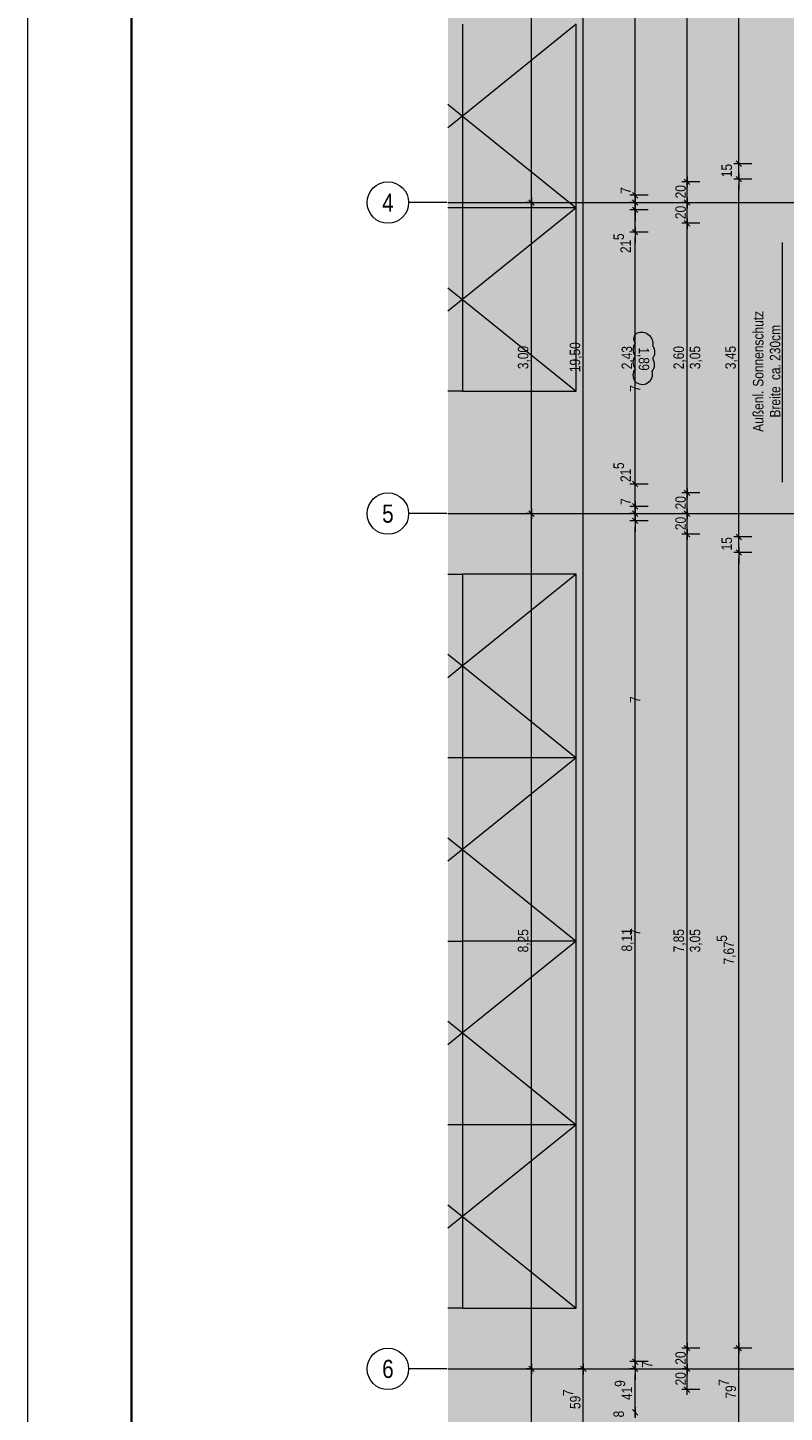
# Model space of a CAD drawing. Extents: x -620 to 300, y 62 to 1112.
# Tile 99 of 235: x -620 to -474, y 376 to 643. Entities that reach past the tile are written whole.
import ezdxf
from ezdxf.enums import TextEntityAlignment as Align
from ezdxf.lldxf.tags import DXFTag

# ---------------------------------------------------------------- set-up
doc = ezdxf.new("R2010")
doc.units = 0
doc.layers.get('0').update_dxf_attribs({"lineweight": 13})
for name, color, linetype, lineweight, true_color in [('40 -44 Elektr. Anlagen- 2 Eigenstromversorgungsanlagen', 7, 'Continuous', 5, 0xff6633), ('70 -72 Beschriftung- 1 Beschriftung allgemein', 7, 'Continuous', 9, 0xff6633), ('70 -76 Bemaßung- 2 Allgemein', 9, 'Continuous', 5, 0x808080), ('70 -77 Revision- 2 Wolken', 7, 'Continuous', 18, 0x944cff), ('Dachflächen Moblierung', 7, 'Continuous', 9, 0x888888), ('iwb_Layout Achsbezeichung', 1, 'Continuous', 13, 0xff0000), ('iwb_Layout BA_Markierung', 7, 'Continuous', 9, 0xbadcdc)]:
    doc.layers.add(name, color=color, linetype=linetype, lineweight=lineweight, true_color=true_color)
doc.layers.add('70 -71 Achsen- 1 Gebäudeachsen', color=7, linetype='STRICHPUNKT2-A06CPVE5L0', lineweight=18)
doc.layers.add('iwb_Plankopf Rahmen', color=7, linetype='Continuous', lineweight=35)
doc.styles.get("Standard").update_dxf_attribs({"font": 'ARIALN.TTF'})
tags = doc.linetypes.add('grob-A06CPVE1L0', pattern=[14, 3, -8, 3]).pattern_tags.tags
tags[8:9] = [DXFTag(74, 4), DXFTag(75, 0), DXFTag(340, '0'), DXFTag(46, 0.0), DXFTag(50, 0.0), DXFTag(44, 0.0), DXFTag(45, 0.0)]
tags[6:7] = [DXFTag(74, 4), DXFTag(75, 0), DXFTag(340, '0'), DXFTag(46, 0.0), DXFTag(50, 0.0), DXFTag(44, 0.0), DXFTag(45, 0.0)]
tags[4:5] = [DXFTag(74, 4), DXFTag(75, 0), DXFTag(340, '0'), DXFTag(46, 0.0), DXFTag(50, 0.0), DXFTag(44, 0.0), DXFTag(45, 0.0)]
tags = doc.linetypes.add('STRICHPUNKT2', pattern=[12.7, 6.35, -3.175, 0, -3.175]).pattern_tags.tags
tags[10:11] = [DXFTag(74, 4), DXFTag(75, 0), DXFTag(340, '0'), DXFTag(46, 0.0), DXFTag(50, 0.0), DXFTag(44, 0.0), DXFTag(45, 0.0)]
tags[8:9] = [DXFTag(74, 4), DXFTag(75, 0), DXFTag(340, '0'), DXFTag(46, 0.0), DXFTag(50, 0.0), DXFTag(44, 0.0), DXFTag(45, 0.0)]
tags[6:7] = [DXFTag(74, 4), DXFTag(75, 0), DXFTag(340, '0'), DXFTag(46, 0.0), DXFTag(50, 0.0), DXFTag(44, 0.0), DXFTag(45, 0.0)]
tags[4:5] = [DXFTag(74, 4), DXFTag(75, 0), DXFTag(340, '0'), DXFTag(46, 0.0), DXFTag(50, 0.0), DXFTag(44, 0.0), DXFTag(45, 0.0)]
tags = doc.linetypes.add('STRICHPUNKT2-A06CPVE5L0', pattern=[12.7, 6.35, -3.175, 0, -3.175]).pattern_tags.tags
tags[10:11] = [DXFTag(74, 4), DXFTag(75, 0), DXFTag(340, '0'), DXFTag(46, 0.0), DXFTag(50, 0.0), DXFTag(44, 0.0), DXFTag(45, 0.0)]
tags[8:9] = [DXFTag(74, 4), DXFTag(75, 0), DXFTag(340, '0'), DXFTag(46, 0.0), DXFTag(50, 0.0), DXFTag(44, 0.0), DXFTag(45, 0.0)]
tags[6:7] = [DXFTag(74, 4), DXFTag(75, 0), DXFTag(340, '0'), DXFTag(46, 0.0), DXFTag(50, 0.0), DXFTag(44, 0.0), DXFTag(45, 0.0)]
tags[4:5] = [DXFTag(74, 4), DXFTag(75, 0), DXFTag(340, '0'), DXFTag(46, 0.0), DXFTag(50, 0.0), DXFTag(44, 0.0), DXFTag(45, 0.0)]

# ---------------------------------------------------------------- blocks, each defined once
blk = doc.blocks.new('Polygon-A06CPVDTL0')
at = {"color": 0, "linetype": 'ByBlock', "lineweight": -2, "ltscale": 0.13}
blk.add_solid([(-458.9, 86.61), (-538.63, 86.4), (-458.74, 1083.81), (-538.63, 1083.81)], dxfattribs=at)
blk = doc.blocks.new('Referenz-A06CPVE6L0')
at = {"layer": '40 -44 Elektr. Anlagen- 2 Eigenstromversorgungsanlagen', "color": 0, "lineweight": 9}
for p, q in [((-535.82, 643.85), (-535.82, 608.45)), ((-513.9, 608.45), (-513.9, 643.85)), ((-535.82, 608.45), (-538.63, 608.45)), ((-535.82, 608.45), (-535.82, 573.05)), ((-513.9, 608.45), (-535.82, 608.45)), ((-513.9, 573.05), (-513.9, 608.45)), ((-535.82, 573.05), (-538.63, 573.05)), ((-535.82, 573.05), (-513.9, 573.05)), ((-538.63, 537.75), (-535.82, 537.75)), ((-535.82, 537.75), (-535.82, 502.35)), ((-513.9, 537.75), (-535.82, 537.75)), ((-513.9, 502.35), (-513.9, 537.75)), ((-535.82, 502.35), (-538.63, 502.35)), ((-535.82, 502.35), (-535.82, 466.95)), ((-513.9, 502.35), (-535.82, 502.35)), ((-513.9, 466.95), (-513.9, 502.35)), ((-538.63, 466.95), (-535.82, 466.95)), ((-535.82, 466.95), (-535.82, 431.55)), ((-513.9, 466.95), (-535.82, 466.95)), ((-513.9, 431.55), (-513.9, 466.95)), ((-535.82, 431.55), (-538.63, 431.55)), ((-535.82, 431.55), (-535.82, 396.15)), ((-513.9, 431.55), (-535.82, 431.55)), ((-513.9, 396.15), (-513.9, 431.55)), ((-535.82, 396.15), (-538.63, 396.15)), ((-535.82, 396.15), (-513.9, 396.15))]:
    blk.add_line(p, q, dxfattribs=at)
at = {"layer": '70 -71 Achsen- 1 Gebäudeachsen', "color": 0, "linetype": 'STRICHPUNKT2-A06CPVE5L0', "ltscale": 0.18}
for p, q in [((-538.63, 609.45), (76.59, 609.45)), ((-538.63, 549.45), (76.59, 549.45)), ((-538.63, 384.45), (76.59, 384.45))]:
    blk.add_line(p, q, dxfattribs=at)
at = {"layer": '70 -72 Beschriftung- 1 Beschriftung allgemein', "color": 0, "linetype": 'Continuous', "ltscale": 0.13}
blk.add_line((-474.14, 601.72), (-474.14, 555.52), dxfattribs=at)
at = {"layer": '70 -76 Bemaßung- 2 Allgemein', "color": 0, "linetype": 'Continuous', "ltscale": 0.13}
for p, q in [((-522.52, 610.51), (-522.52, 773.39)), ((-512.52, 385.51), (-512.52, 773.39)), ((-502.52, 611.91), (-502.52, 771.99)), ((-492.52, 614.51), (-492.52, 769.39)), ((-482.52, 618.01), (-482.52, 769.39)), ((-482.52, 618.01), (-482.52, 619.07)), ((-482.52, 615.95), (-482.52, 618.01)), ((-482.52, 615.95), (-482.52, 618.01)), ((-492.52, 612.45), (-492.52, 614.51)), ((-492.52, 614.45), (-492.52, 612.39)), ((-480.02, 616.95), (-483.52, 616.95)), ((-480.02, 616.95), (-483.52, 616.95)), ((-482.52, 613.95), (-482.52, 616.95)), ((-482.52, 614.95), (-482.52, 612.89)), ((-482.52, 614.95), (-482.52, 612.89)), ((-502.52, 611.91), (-502.52, 612.97)), ((-502.52, 609.85), (-502.52, 611.91)), ((-502.52, 609.85), (-502.52, 611.91)), ((-490.02, 613.45), (-493.52, 613.45)), ((-490.02, 613.45), (-493.52, 613.45)), ((-492.52, 610.51), (-492.52, 612.39)), ((-480.02, 613.95), (-483.52, 613.95)), ((-480.02, 613.95), (-483.52, 613.95)), ((-482.52, 612.89), (-482.52, 611.83)), ((-482.52, 546.01), (-482.52, 612.89)), ((-522.58, 609.45), (-523.52, 609.45)), ((-522.58, 609.45), (-523.52, 609.45)), ((-522.52, 608.45), (-522.52, 610.51)), ((-522.52, 610.45), (-522.52, 608.39)), ((-500.02, 610.85), (-503.52, 610.85)), ((-500.02, 610.85), (-503.52, 610.85)), ((-502.58, 609.45), (-503.52, 609.45)), ((-502.52, 610.51), (-502.52, 611.57)), ((-502.52, 609.45), (-502.52, 610.85)), ((-502.52, 608.45), (-502.52, 610.51)), ((-502.52, 610.45), (-502.52, 608.39)), ((-502.52, 609.11), (-502.52, 610.17)), ((-502.52, 608.05), (-502.52, 609.45)), ((-502.52, 607.05), (-502.52, 609.11)), ((-502.52, 609.05), (-502.52, 606.99)), ((-502.46, 609.45), (-501.52, 609.45)), ((-492.58, 609.45), (-493.52, 609.45)), ((-492.52, 608.45), (-492.52, 610.51)), ((-492.52, 610.45), (-492.52, 608.39)), ((-492.46, 609.45), (-491.52, 609.45)), ((-522.52, 550.51), (-522.52, 608.39)), ((-500.02, 608.05), (-503.52, 608.05)), ((-500.02, 608.05), (-503.52, 608.05)), ((-502.52, 608.39), (-502.52, 607.33)), ((-502.52, 603.75), (-502.52, 608.05)), ((-502.52, 606.99), (-502.52, 605.93)), ((-492.52, 606.51), (-492.52, 608.39)), ((-492.52, 604.45), (-492.52, 606.51)), ((-492.52, 606.45), (-492.52, 604.39)), ((-500.02, 603.75), (-503.52, 603.75)), ((-500.02, 603.75), (-503.52, 603.75)), ((-502.52, 604.75), (-502.52, 602.69)), ((-502.52, 604.75), (-502.52, 602.69)), ((-490.02, 605.45), (-493.52, 605.45)), ((-490.02, 605.45), (-493.52, 605.45)), ((-492.52, 554.51), (-492.52, 604.39)), ((-502.52, 602.69), (-502.52, 601.63)), ((-502.52, 556.21), (-502.52, 602.69)), ((-502.52, 556.21), (-502.52, 557.27)), ((-502.52, 554.15), (-502.52, 556.21)), ((-502.52, 554.15), (-502.52, 556.21)), ((-500.02, 555.15), (-503.52, 555.15)), ((-500.02, 555.15), (-503.52, 555.15)), ((-502.52, 550.85), (-502.52, 555.15)), ((-502.52, 551.91), (-502.52, 552.97)), ((-490.02, 553.45), (-493.52, 553.45)), ((-490.02, 553.45), (-493.52, 553.45)), ((-492.52, 552.45), (-492.52, 554.51)), ((-492.52, 554.45), (-492.52, 552.39)), ((-522.52, 548.45), (-522.52, 550.51)), ((-522.52, 550.45), (-522.52, 548.39)), ((-500.02, 550.85), (-503.52, 550.85)), ((-500.02, 550.85), (-503.52, 550.85)), ((-502.52, 549.85), (-502.52, 551.91)), ((-502.52, 551.85), (-502.52, 549.79)), ((-502.52, 550.51), (-502.52, 551.57)), ((-502.52, 549.45), (-502.52, 550.85)), ((-502.52, 548.45), (-502.52, 550.51)), ((-502.52, 550.45), (-502.52, 548.39)), ((-492.52, 550.51), (-492.52, 552.39)), ((-492.52, 548.45), (-492.52, 550.51)), ((-492.52, 550.45), (-492.52, 548.39)), ((-522.58, 549.45), (-523.52, 549.45)), ((-522.58, 549.45), (-523.52, 549.45)), ((-522.52, 385.51), (-522.52, 548.39)), ((-502.58, 549.45), (-503.52, 549.45)), ((-500.02, 548.05), (-503.52, 548.05)), ((-500.02, 548.05), (-503.52, 548.05)), ((-502.52, 549.79), (-502.52, 548.73)), ((-502.52, 548.05), (-502.52, 549.45)), ((-502.52, 549.05), (-502.52, 546.99)), ((-502.52, 549.05), (-502.52, 546.99)), ((-502.52, 548.39), (-502.52, 547.33)), ((-502.46, 549.45), (-501.52, 549.45)), ((-492.58, 549.45), (-493.52, 549.45)), ((-492.52, 546.51), (-492.52, 548.39)), ((-492.46, 549.45), (-491.52, 549.45)), ((-502.52, 546.99), (-502.52, 545.93)), ((-502.52, 386.91), (-502.52, 546.99)), ((-490.02, 545.45), (-493.52, 545.45)), ((-490.02, 545.45), (-493.52, 545.45)), ((-492.52, 544.45), (-492.52, 546.51)), ((-492.52, 546.45), (-492.52, 544.39)), ((-480.02, 544.95), (-483.52, 544.95)), ((-480.02, 544.95), (-483.52, 544.95)), ((-482.52, 546.01), (-482.52, 547.07)), ((-482.52, 543.95), (-482.52, 546.01)), ((-482.52, 543.95), (-482.52, 546.01)), ((-482.52, 541.95), (-482.52, 544.95)), ((-492.52, 389.51), (-492.52, 544.39)), ((-482.52, 542.95), (-482.52, 540.89)), ((-482.52, 542.95), (-482.52, 540.89)), ((-480.02, 541.95), (-483.52, 541.95)), ((-480.02, 541.95), (-483.52, 541.95)), ((-482.52, 540.89), (-482.52, 539.83)), ((-482.52, 389.51), (-482.52, 540.89)), ((-502.52, 386.91), (-502.52, 387.97)), ((-490.02, 388.45), (-493.52, 388.45)), ((-490.02, 388.45), (-493.52, 388.45)), ((-492.52, 387.45), (-492.52, 389.51)), ((-492.52, 389.45), (-492.52, 387.39)), ((-492.52, 385.51), (-492.52, 387.39)), ((-480.02, 388.45), (-483.52, 388.45)), ((-480.02, 388.45), (-483.52, 388.45)), ((-482.52, 387.45), (-482.52, 389.51)), ((-482.52, 389.45), (-482.52, 387.39)), ((-482.52, 373.57), (-482.52, 387.39)), ((-522.52, 383.45), (-522.52, 385.51)), ((-522.52, 385.45), (-522.52, 383.39)), ((-512.52, 383.45), (-512.52, 385.51)), ((-512.52, 385.45), (-512.52, 383.39)), ((-500.02, 385.85), (-503.52, 385.85)), ((-500.02, 385.85), (-503.52, 385.85)), ((-502.52, 384.85), (-502.52, 386.91)), ((-502.52, 384.85), (-502.52, 386.91)), ((-502.52, 384.45), (-502.52, 385.85)), ((-502.52, 385.45), (-502.52, 383.39)), ((-502.52, 385.45), (-502.52, 383.39)), ((-492.52, 383.45), (-492.52, 385.51)), ((-492.52, 385.45), (-492.52, 383.39)), ((-522.58, 384.45), (-523.52, 384.45)), ((-522.58, 384.45), (-523.52, 384.45)), ((-522.52, 220.51), (-522.52, 383.39)), ((-512.58, 384.45), (-513.52, 384.45)), ((-512.52, 373.57), (-512.52, 383.39)), ((-512.46, 384.45), (-511.52, 384.45)), ((-502.58, 384.45), (-503.52, 384.45)), ((-502.52, 383.39), (-502.52, 382.33)), ((-502.52, 377.13), (-502.52, 383.39)), ((-502.46, 384.45), (-501.52, 384.45)), ((-492.58, 384.45), (-493.52, 384.45)), ((-492.52, 381.51), (-492.52, 383.39)), ((-492.46, 384.45), (-491.52, 384.45)), ((-490.02, 380.45), (-493.52, 380.45)), ((-492.52, 379.45), (-492.52, 381.51)), ((-502.52, 375.07), (-502.52, 377.13)), ((-502.52, 377.07), (-502.52, 375.01))]:
    blk.add_line(p, q, dxfattribs=at)
at = {"layer": '70 -76 Bemaßung- 2 Allgemein', "color": 0, "linetype": 'Continuous', "lineweight": 20, "ltscale": 0.2}
for p, q in [((-481.99, 616.42), (-483.05, 617.48)), ((-481.99, 616.42), (-483.05, 617.48)), ((-483.05, 614.48), (-481.99, 613.42)), ((-483.05, 614.48), (-481.99, 613.42)), ((-491.99, 612.92), (-493.05, 613.98)), ((-493.05, 613.98), (-491.99, 612.92)), ((-521.99, 608.92), (-523.05, 609.98)), ((-523.05, 609.98), (-521.99, 608.92)), ((-501.99, 610.32), (-503.05, 611.38)), ((-501.99, 610.32), (-503.05, 611.38)), ((-503.05, 609.98), (-501.99, 608.92)), ((-501.99, 608.92), (-503.05, 609.98)), ((-491.99, 608.92), (-493.05, 609.98)), ((-493.05, 609.98), (-491.99, 608.92)), ((-503.05, 608.58), (-501.99, 607.52)), ((-501.99, 607.52), (-503.05, 608.58)), ((-503.05, 604.28), (-501.99, 603.22)), ((-503.05, 604.28), (-501.99, 603.22)), ((-491.99, 604.92), (-493.05, 605.98)), ((-493.05, 605.98), (-491.99, 604.92)), ((-501.99, 554.62), (-503.05, 555.68)), ((-501.99, 554.62), (-503.05, 555.68)), ((-491.99, 552.92), (-493.05, 553.98)), ((-493.05, 553.98), (-491.99, 552.92)), ((-503.05, 551.38), (-501.99, 550.32)), ((-501.99, 550.32), (-503.05, 551.38)), ((-521.99, 548.92), (-523.05, 549.98)), ((-523.05, 549.98), (-521.99, 548.92)), ((-503.05, 549.98), (-501.99, 548.92)), ((-501.99, 548.92), (-503.05, 549.98)), ((-503.05, 548.58), (-501.99, 547.52)), ((-503.05, 548.58), (-501.99, 547.52)), ((-491.99, 548.92), (-493.05, 549.98)), ((-493.05, 549.98), (-491.99, 548.92)), ((-491.99, 544.92), (-493.05, 545.98)), ((-493.05, 545.98), (-491.99, 544.92)), ((-481.99, 544.42), (-483.05, 545.48)), ((-481.99, 544.42), (-483.05, 545.48)), ((-483.05, 542.48), (-481.99, 541.42)), ((-483.05, 542.48), (-481.99, 541.42)), ((-491.99, 387.92), (-493.05, 388.98)), ((-493.05, 388.98), (-491.99, 387.92)), ((-481.99, 387.92), (-483.05, 388.98)), ((-483.05, 388.98), (-481.99, 387.92)), ((-521.99, 383.92), (-523.05, 384.98)), ((-523.05, 384.98), (-521.99, 383.92)), ((-511.99, 383.92), (-513.05, 384.98)), ((-513.05, 384.98), (-511.99, 383.92)), ((-501.99, 385.32), (-503.05, 386.38)), ((-501.99, 385.32), (-503.05, 386.38)), ((-503.05, 384.98), (-501.99, 383.92)), ((-503.05, 384.98), (-501.99, 383.92)), ((-491.99, 383.92), (-493.05, 384.98)), ((-493.05, 384.98), (-491.99, 383.92)), ((-491.99, 379.92), (-493.05, 380.98)), ((-501.99, 375.54), (-503.05, 376.6)), ((-503.05, 376.6), (-501.99, 375.54))]:
    blk.add_line(p, q, dxfattribs=at)
at = {"layer": '70 -77 Revision- 2 Wolken', "color": 0, "linetype": 'Continuous', "ltscale": 0.18}
for centre, major_axis in [((-501.37, 583.13), (-1.15, 0.87)), ((-501.37, 583.13), (-1.44, 0.01)), ((-501.3, 582.38), (0, 2.03)), ((-501.3, 582.38), (1.22, 1.63)), ((-501.06, 582.22), (1.85, 0.84)), ((-501.06, 582.22), (1.98, -0.44)), ((-500.91, 578.61), (-1.62, 1.23)), ((-500.9, 581.05), (-1.62, 1.23)), ((-500.9, 581.05), (-2.03, 0.01)), ((-500.73, 580.61), (1.59, -1.27)), ((-500.73, 580.61), (2.03, -0.06)), ((-500.91, 578.61), (-2.03, 0.01)), ((-500.92, 576.17), (-1.62, 1.23)), ((-500.8, 578.17), (1.59, -1.27)), ((-500.8, 578.17), (2.03, -0.06)), ((-500.92, 576.17), (-2.03, 0.01)), ((-501.14, 576.42), (-1.42, -1.46)), ((-501.14, 576.42), (-0.26, -2.02)), ((-501.18, 576.39), (1.05, -1.74)), ((-501.18, 576.39), (1.88, -0.77))]:
    blk.add_ellipse(centre, major_axis=major_axis, ratio=1, start_param=0, end_param=0.643501, dxfattribs=at)
at = {"layer": 'Dachflächen Moblierung', "color": 0, "linetype": 'grob-A06CPVE1L0', "lineweight": 5, "ltscale": 0.13}
for p, q in [((-513.9, 643.85), (-535.82, 626.15)), ((-538.63, 628.42), (-535.82, 626.15)), ((-535.82, 626.15), (-538.63, 623.88)), ((-535.82, 626.15), (-513.9, 608.45)), ((-513.9, 608.45), (-535.82, 590.75)), ((-538.63, 593.02), (-535.82, 590.75)), ((-535.82, 590.75), (-538.63, 588.48)), ((-535.82, 590.75), (-513.9, 573.05)), ((-513.9, 537.75), (-535.82, 520.05)), ((-538.63, 522.32), (-535.82, 520.05)), ((-535.82, 520.05), (-538.63, 517.78)), ((-535.82, 520.05), (-513.9, 502.35)), ((-513.9, 502.35), (-535.82, 484.65)), ((-538.63, 486.92), (-535.82, 484.65)), ((-535.82, 484.65), (-538.63, 482.38)), ((-535.82, 484.65), (-513.9, 466.95)), ((-513.9, 466.95), (-535.82, 449.25)), ((-538.63, 451.52), (-535.82, 449.25)), ((-535.82, 449.25), (-538.63, 446.98)), ((-535.82, 449.25), (-513.9, 431.55)), ((-513.9, 431.55), (-535.82, 413.85)), ((-538.63, 416.12), (-535.82, 413.85)), ((-535.82, 413.85), (-538.63, 411.58)), ((-535.82, 413.85), (-513.9, 396.15))]:
    blk.add_line(p, q, dxfattribs=at)
at = {"layer": '70 -72 Beschriftung- 1 Beschriftung allgemein', "color": 0, "linetype": 'Continuous', "ltscale": 0.13, "char_height": 2.0138, "attachment_point": 1, "rotation": 90}
for s, insert in [('{\\fArial Narrow;Sonnenschutz}', (-479.8, 573.92)), ('{\\fArial Narrow;230cm}', (-476.54, 578.91)), ('{\\fArial Narrow;ca.}', (-476.54, 575.21)), ('{\\fArial Narrow;Außenl.}', (-479.8, 565.22)), ('{\\fArial Narrow;Breite}', (-476.54, 567.98))]:
    blk.add_mtext(s, dxfattribs=dict(at, insert=insert))
at = {"layer": '70 -76 Bemaßung- 2 Allgemein', "color": 0, "linetype": 'Continuous', "ltscale": 0.13, "char_height": 2.0138, "attachment_point": 1}
for s, insert, rotation in [('{\\fArial Narrow;15}', (-485.87, 614.34), 90), ('{\\fArial Narrow;7}', (-505.34, 611.13), 90), ('{\\fArial Narrow;20}', (-494.77, 610.26), 90), ('{\\fArial Narrow;20}', (-494.77, 606.26), 90), ('{\\fArial Narrow;5}', (-506.7, 602.21), 90), ('{\\fArial Narrow;21}', (-505.36, 599.71), 90), ('{\\fArial Narrow;3,00}', (-525.13, 577.31), 90), ('{\\fArial Narrow;19,50}', (-515.13, 576.74), 90), ('{\\fArial Narrow;2,43}', (-505.13, 577.29), 90), ('{\\fArial Narrow;2,60}', (-495.13, 577.29), 90), ('{\\fArial Narrow;3,05}', (-491.98, 577.3), 90), ('{\\fArial Narrow;3,45}', (-485.13, 577.3), 90), ('{\\fArial Narrow;1,89}', (-499.81, 581.52), 270), ('{\\fArial Narrow;7}', (-503.53, 572.95), 90), ('{\\fArial Narrow;5}', (-506.7, 558.04), 90), ('{\\fArial Narrow;21}', (-505.36, 555.54), 90), ('{\\fArial Narrow;20}', (-494.77, 550.26), 90), ('{\\fArial Narrow;7}', (-505.34, 551.13), 90), ('{\\fArial Narrow;20}', (-494.77, 546.26), 90), ('{\\fArial Narrow;15}', (-485.87, 542.34), 90), ('{\\fArial Narrow;7}', (-503.53, 512.93), 90), ('{\\fArial Narrow;8,11}', (-505.13, 464.97), 90), ('{\\fArial Narrow;8,25}', (-525.13, 464.8), 90), ('{\\fArial Narrow;7}', (-503.53, 468.05), 90), ('{\\fArial Narrow;7,85}', (-495.13, 464.81), 90), ('{\\fArial Narrow;3,05}', (-491.98, 464.8), 90), ('{\\fArial Narrow;5}', (-486.81, 466.85), 90), ('{\\fArial Narrow;7,67}', (-485.47, 462.46), 90), ('{\\fArial Narrow;20}', (-494.77, 385.26), 90), ('{\\fArial Narrow;7}', (-501.22, 384.62), 90), ('{\\fArial Narrow;9}', (-506.45, 380.99), 90), ('{\\fArial Narrow;20}', (-494.77, 381.26), 90), ('{\\fArial Narrow;7}', (-486.43, 381.18), 90), ('{\\fArial Narrow;7}', (-516.43, 379.19), 90), ('{\\fArial Narrow;59}', (-515.09, 376.71), 90), ('{\\fArial Narrow;41}', (-505.11, 378.45), 90), ('{\\fArial Narrow;79}', (-485.09, 378.72), 90), ('{\\fArial Narrow;8}', (-506.7, 375.09), 90)]:
    blk.add_mtext(s, dxfattribs=dict(at, insert=insert, rotation=rotation))

msp = doc.modelspace()

# ---------------------------------------------------------------- linework, layer by layer
at = {"layer": 'iwb_Layout Achsbezeichung', "linetype": 'STRICHPUNKT2', "lineweight": 13, "ltscale": 0.39}
for p, q in [((-538.86, 609.45), (-546.19, 609.45)), ((-538.86, 549.45), (-546.19, 549.45)), ((-538.86, 384.45), (-546.19, 384.45))]:
    msp.add_line(p, q, dxfattribs=at)
at = {"layer": 'iwb_Layout Achsbezeichung', "ltscale": 0.39}
for centre in [(-550.19, 609.45), (-550.19, 549.45), (-550.19, 384.45)]:
    msp.add_circle(centre, 4, dxfattribs=at)
at = {"layer": 'iwb_Plankopf Rahmen', "color": 8, "lineweight": 13, "ltscale": 0.13, "true_color": 0x808080}
msp.add_lwpolyline([(300.35, 62.43), (-619.65, 62.43), (-619.65, 1112.43), (300.35, 1112.43), (300.35, 62.43)], close=True, dxfattribs=at)
at = {"layer": 'iwb_Plankopf Rahmen', "ltscale": 0.35}
msp.add_lwpolyline([(-599.65, 67.43), (-599.65, 1107.43), (295.35, 1107.43), (295.35, 67.43), (-599.65, 67.43)], close=True, dxfattribs=at)

# ---------------------------------------------------------------- block references
at = {"color": 8, "lineweight": 13, "ltscale": 0.13, "true_color": 0x808080}
msp.add_blockref('Referenz-A06CPVE6L0', (0, 0), dxfattribs=at)
at = {"layer": 'iwb_Layout BA_Markierung', "ltscale": 0.13}
msp.add_blockref('Polygon-A06CPVDTL0', (0, 0), dxfattribs=at)

# ---------------------------------------------------------------- texts
at = {"layer": 'iwb_Layout Achsbezeichung', "ltscale": 0.39}
for s, p in [('4', (-550.19, 609.45)), ('5', (-550.19, 549.45)), ('6', (-550.19, 384.45))]:
    msp.add_text(s, height=3.5, dxfattribs=at).set_placement(p, align=Align.MIDDLE_CENTER)

doc.saveas('drawing.dxf')
